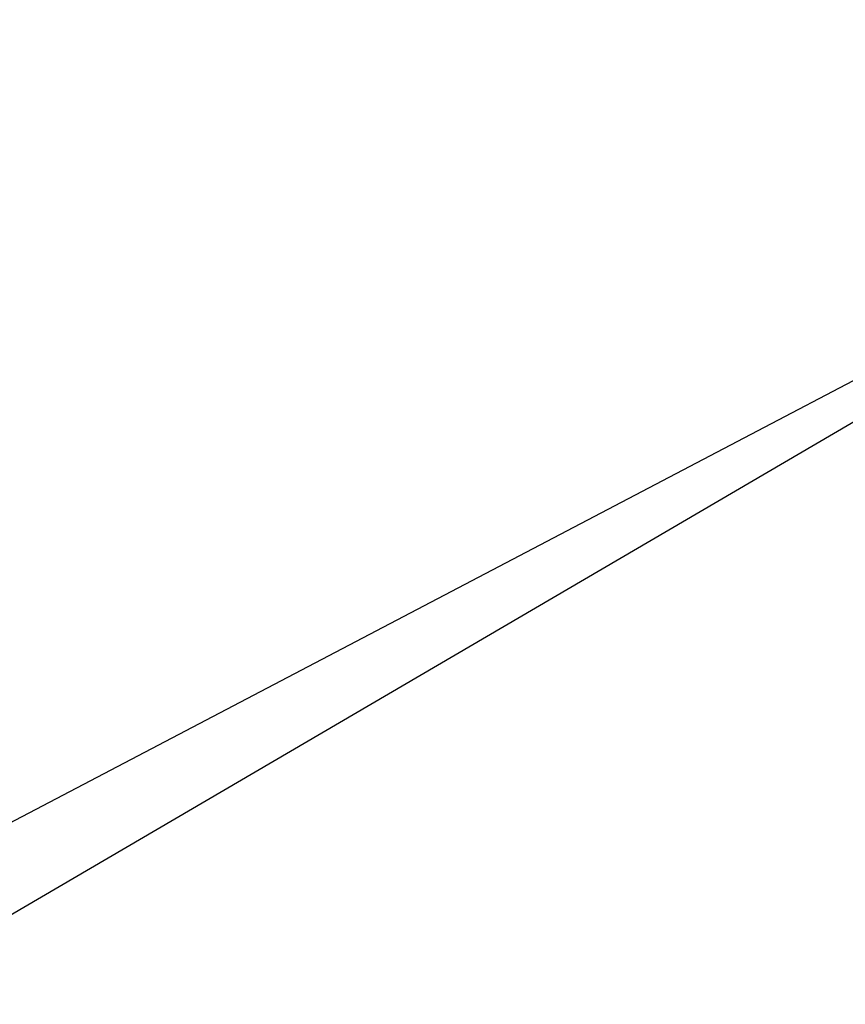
# Model space of a CAD drawing. Header units: centimetres. Extents: x 3884 to 4144, y -100 to -10.
# Tile 222 of 256: x 3888.0784 to 3888.0972, y -99.8974 to -99.8751. Entities that reach past the tile are written whole.
import ezdxf

# ---------------------------------------------------------------- set-up
doc = ezdxf.new("R2010")
doc.units = ezdxf.units.CM
doc.layers.add('tapicerka', color=7, linetype='Continuous', true_color=0xe18f57)

msp = doc.modelspace()

# ---------------------------------------------------------------- meshes
at = {"layer": 'tapicerka'}
mesh = msp.add_polyface(dxfattribs=at)
corners = [(3888.113037, -99.875053, 193.720306), (3888.036621, -99.919746, 193.765015), (3887.946533, -99.962357, 193.722397), (3888.113037, -99.875053, 158.583435), (3888.036621, -99.919746, 158.628113), (3887.946533, -99.962357, 158.58551), (3887.949463, -99.97934, 128.67366), (3887.949463, -99.97934, 136.163651), (3887.955078, -99.8787, 136.163651), (3887.949463, -99.97934, 155.977676), (3887.949463, -99.97934, 156.870468), (3887.955078, -99.8787, 156.861801), (3887.949463, -99.97934, 154.04393), (3887.955078, -99.8787, 155.977676), (3887.949463, -99.97934, 88.890846), (3887.949463, -99.97934, 89.453278), (3887.955078, -99.8787, 89.461945), (3887.949463, -99.97934, 90.346077), (3887.949463, -99.97934, 93.548065), (3887.955078, -99.8787, 93.548058), (3887.955078, -99.8787, 90.346077), (3887.949463, -99.97934, 115.23307), (3887.949463, -99.97934, 118.918327), (3887.955078, -99.8787, 118.918327), (3887.949463, -99.97934, 109.403809), (3887.955078, -99.8787, 115.23307), (3887.949463, -99.97934, 121.744881), (3887.949463, -99.97934, 122.307304), (3887.955078, -99.8787, 122.272621), (3888.113037, -99.964439, 122.806648), (3888.036621, -99.919746, 122.851341), (3887.946533, -99.962357, 122.893959), (3887.949463, -99.97934, 101.038055), (3887.955078, -99.8787, 109.403816), (3887.955078, -99.8787, 101.038055), (3887.949463, -99.97934, 120.852074), (3887.955078, -99.8787, 121.736206), (3887.955078, -99.8787, 120.852074), (3887.949463, -99.97934, 55.199356), (3887.949463, -99.97934, 58.401352), (3887.955078, -99.8787, 58.401337), (3887.949463, -99.97934, 54.306564), (3887.955078, -99.8787, 55.199356), (3887.949463, -99.97934, 80.086342), (3887.949463, -99.97934, 83.771599), (3887.955078, -99.8787, 83.771599), (3887.949463, -99.97934, 74.257095), (3887.955078, -99.8787, 80.086342), (3887.949463, -99.97934, 86.598152), (3887.949463, -99.97934, 87.160576), (3887.955078, -99.8787, 87.125893), (3888.113037, -99.964439, 87.65992), (3888.036621, -99.919746, 87.704613), (3887.946533, -99.962357, 87.747231), (3887.949463, -99.97934, 65.891342), (3887.955078, -99.8787, 65.891342), (3887.949463, -99.97934, 85.705345), (3887.955078, -99.8787, 86.589478), (3887.955078, -99.8787, 85.705345), (3887.949463, -99.97934, 20.029892), (3887.949463, -99.97934, 23.231888), (3887.955078, -99.8787, 23.231888), (3887.949463, -99.97934, 19.1371), (3887.955078, -99.8787, 20.029892), (3887.949463, -99.97934, 44.916885), (3887.949463, -99.97934, 48.602158), (3887.955078, -99.8787, 48.602142), (3887.949463, -99.97934, 39.087631), (3887.955078, -99.8787, 44.916885), (3887.949463, -99.97934, 51.428696), (3887.949463, -99.97934, 51.991119), (3887.955078, -99.8787, 51.956436), (3888.113037, -99.964439, 52.490463), (3888.036621, -99.919746, 52.535156), (3887.946533, -99.962357, 52.577774), (3887.949463, -99.97934, 30.721878), (3887.955078, -99.8787, 30.721878), (3887.949463, -99.97934, 50.535889), (3887.955078, -99.8787, 50.535889)]
mesh.append_faces([[corners[k] for k in face] for face in [(0, 1, 2), (3, 4, 5), (6, 7, 8), (9, 10, 11), (12, 9, 13), (14, 15, 16), (17, 18, 19), (15, 17, 20), (21, 22, 23), (24, 21, 25), (26, 27, 28), (29, 30, 31), (32, 24, 33), (18, 32, 34), (35, 26, 36), (22, 35, 37), (38, 39, 40), (41, 38, 42), (43, 44, 45), (46, 43, 47), (48, 49, 50), (51, 52, 53), (39, 54, 55), (56, 48, 57), (44, 56, 58), (59, 60, 61), (62, 59, 63), (64, 65, 66), (67, 64, 68), (69, 70, 71), (72, 73, 74), (60, 75, 76), (65, 77, 78)]], dxfattribs={"vtx2": -1})

doc.saveas('drawing.dxf')
